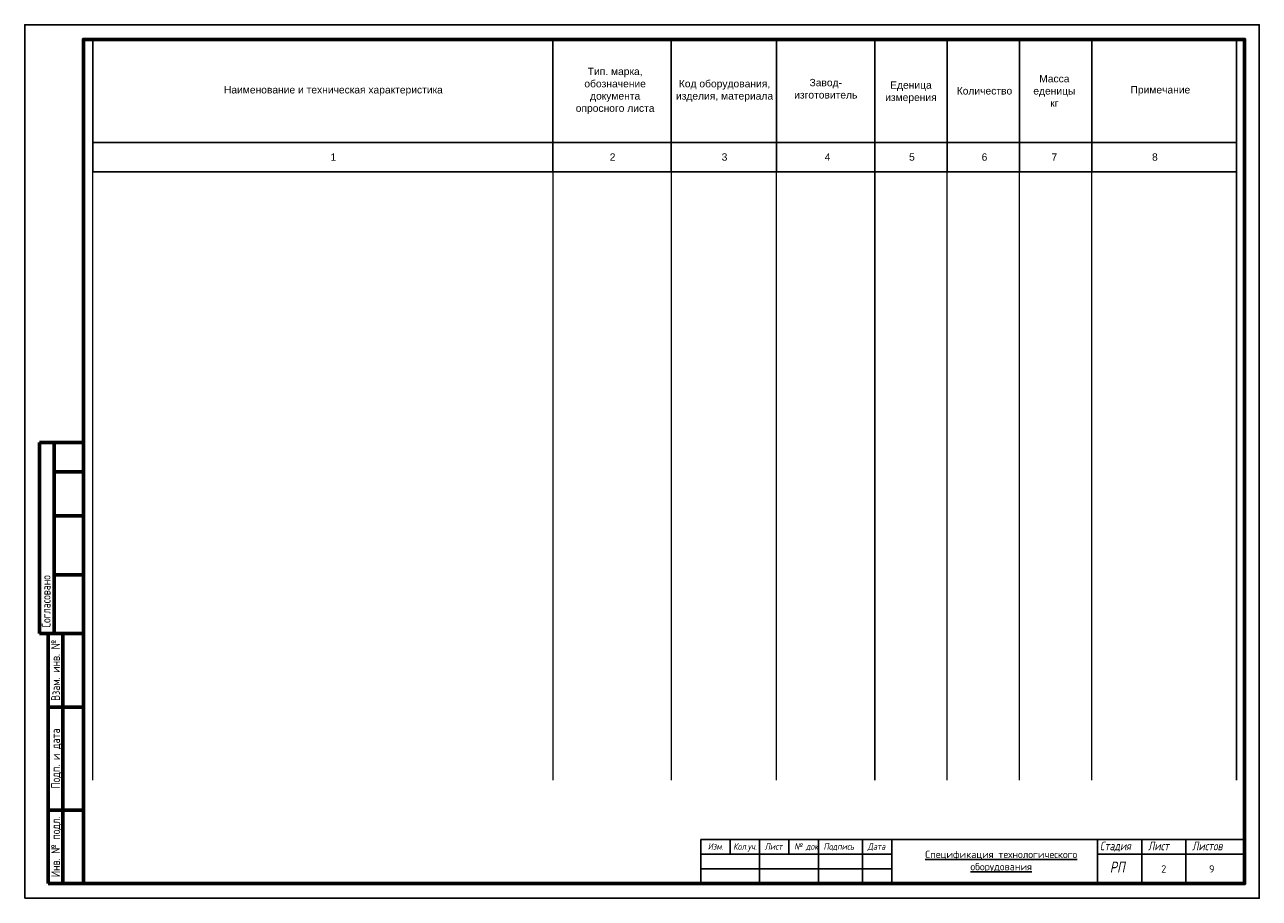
# Model space of a CAD drawing. Header units: millimetres. Extents: x 151654 to 877351, y 70322 to 154322.
# Tile 169 of 176: x 506351 to 548351, y 81152 to 110852. Entities that reach past the tile are written whole.
import ezdxf
from ezdxf.enums import TextEntityAlignment as Align

# ---------------------------------------------------------------- set-up
doc = ezdxf.new("R2010")
doc.units = ezdxf.units.MM
doc.styles.add('ARIAL', font='arial.ttf')
doc.styles.add('GOST', font='isocpeur.ttf')
doc.styles.add('style1', font='isocpeui.ttf', dxfattribs={"height": 80})
doc.styles.add('аббос', font='isocpeur.ttf')
doc.styles.add('ГОСТ 2.304', font='CS_Gost2304.shx')

msp = doc.modelspace()

# ---------------------------------------------------------------- linework, layer by layer
at = {"color": 157, "ltscale": 100, "true_color": 0x325a67}
for p, q in [((508664.9, 110352.4), (508664.9, 105852.4)), ((524320.5, 110352.4), (524320.5, 105852.4)), ((528346, 110352.4), (528346, 105852.4)), ((531920.9, 110352.4), (531920.9, 105852.4)), ((535272.9, 110352.4), (535272.9, 105852.4)), ((537729.3, 110352.4), (537729.3, 105852.4)), ((540188.5, 110352.4), (540188.5, 105852.4)), ((542647.9, 110352.4), (542647.9, 105852.4)), ((547576.9, 110352.4), (547576.9, 105852.4)), ((508664.9, 106852.4), (547576.9, 106852.4)), ((508664.9, 105852.4), (547576.9, 105852.4)), ((508350.8, 81652.4), (508350.8, 91652.4))]:
    msp.add_line(p, q, dxfattribs=at)
at = {"color": 157, "linetype": 'Continuous', "lineweight": 60, "true_color": 0x325a67}
for p, q in [((506850.8, 90152.4), (506850.8, 96652.4)), ((508350.8, 96652.4), (506850.8, 96652.4)), ((507350.8, 90152.4), (507350.8, 96652.4)), ((508350.8, 81652.4), (508350.8, 96652.4)), ((507350.8, 95652.4), (508350.8, 95652.4)), ((507350.8, 94152.4), (508350.8, 94152.4)), ((507350.8, 92152.4), (508350.8, 92152.4)), ((506850.8, 90152.4), (508350.8, 90152.4)), ((507150.8, 81652.4), (507150.8, 90152.4)), ((507650.8, 81652.4), (507650.8, 90152.4)), ((507150.8, 87652.4), (508350.8, 87652.4)), ((507150.8, 84152.4), (508350.8, 84152.4)), ((508350.8, 81652.4), (507150.8, 81652.4))]:
    msp.add_line(p, q, dxfattribs=at)
for p, q in [((529350.8, 83152.4), (547850.8, 83152.4)), ((529350.8, 83152.4), (529350.8, 81652.4)), ((529350.8, 83152.4), (535850.8, 83152.4)), ((530350.8, 83152.4), (530350.8, 82652.4)), ((531350.8, 83152.4), (531350.8, 81652.4)), ((532350.8, 83152.4), (532350.8, 82652.4)), ((533350.8, 83152.4), (533350.8, 81652.4)), ((534850.8, 83152.4), (534850.8, 81652.4)), ((535850.8, 83152.4), (535850.8, 81652.4)), ((542850.8, 83152.4), (542850.8, 81652.4)), ((544350.8, 83152.4), (544350.8, 81652.4)), ((545850.8, 83152.4), (545850.8, 81652.4)), ((529350.8, 82652.4), (535850.8, 82652.4)), ((542850.8, 82652.4), (547850.8, 82652.4)), ((529350.8, 82152.4), (535850.8, 82152.4)), ((529350.8, 81652.4), (547850.8, 81652.4))]:
    msp.add_line(p, q)
at = {"linetype": 'Continuous', "lineweight": 60, "ltscale": 100}
msp.add_line((547850.8, 81652.4), (547850.8, 83152.4), dxfattribs=at)
at = {"color": 157, "ltscale": 100, "true_color": 0x325a67}
msp.add_lwpolyline([(506350.8, 81152.4), (548350.8, 81152.4), (548350.8, 110852.4), (506350.8, 110852.4)], close=True, dxfattribs=at)
at = {"color": 157, "linetype": 'Continuous', "lineweight": 60, "ltscale": 200, "true_color": 0x325a67}
msp.add_lwpolyline([(508350.8, 81652.4), (547850.8, 81652.4), (547850.8, 110352.4), (508350.8, 110352.4)], close=True, dxfattribs=at)
at = {"ltscale": 100, "const_width": 50}
for points in [[(508664.9, 110352.4), (508664.9, 85163.2)], [(524320.5, 110352.4), (524320.5, 85163.2)], [(528346, 110352.4), (528346, 85163.2)], [(531920.9, 110352.4), (531920.9, 85163.2)], [(535272.9, 110352.4), (535272.9, 85163.2)], [(537729.3, 110352.4), (537729.3, 85163.2)], [(540188.5, 110352.4), (540188.5, 85163.2)], [(542647.9, 110352.4), (542647.9, 85163.2)], [(547576.9, 110352.4), (547576.9, 85163.2)]]:
    msp.add_lwpolyline(points, dxfattribs=at)

# ---------------------------------------------------------------- texts
at = {"color": 157, "linetype": 'Continuous', "lineweight": 25, "true_color": 0x325a67, "style": 'ГОСТ 2.304'}
msp.add_text('Согласовано', height=300, rotation=90, dxfattribs=at).set_placement((507230.3, 90352.4))
for s, p in [('Взам. инв. №', (507400.8, 88902.4)), ('Подп. и дата', (507400.8, 85902.4)), ('Инв. № подл.', (507400.8, 82902.4))]:
    msp.add_text(s, height=300, rotation=90, dxfattribs=at).set_placement(p, align=Align.MIDDLE_CENTER)
at = {"style": 'style1', "width": 0.8}
for s, height, p in [('Изм.', 225, (529587.9, 82802)), ('Кол.уч.', 225, (530452.6, 82802)), ('Лист', 225, (531522.5, 82802)), ('№ док', 225, (532526, 82802)), ('Подпись', 225, (533526, 82802)), ('Дата', 225, (535026, 82802)), ('Стадия', 297, (542928.8, 82784.3)), ('Лист', 297, (544565.4, 82784.3)), ('Листов', 297, (546065.4, 82784.3)), ('РП', 371.25, (543265.5, 82025.1))]:
    msp.add_text(s, height=height, dxfattribs=at).set_placement(p)
at = {"color": 157, "ltscale": 100, "true_color": 0x325a67, "char_height": 250, "attachment_point": 5, "style": 'ARIAL'}
for s, insert, width in [('\\pt2727.3;Тип. марка,\\Pобозначение документа\\Pопросного листа', (526436.9, 108602.4), 3354.193), ('\\pt2727.3;Код оборудования,\\Pизделия, материала', (530158.1, 108602.4), 3500), ('\\pt2727.3;Завод-\\Pизготовитель', (533602.5, 108674.8), 3461.415), ('\\pt2727.3;Еденица\\Pизмерения', (536500, 108554.2), 2000), ('\\pt2727.3;Масса\\Pеденицы\\Pкг', (541378.8, 108602.4), 2500), ('\\pt2727.3;Наименование и техническая характеристика', (516850.8, 108602.4), 13000), ('\\pt2727.3;Количество', (539001.2, 108602.4), 2000), ('\\pt2727.3;Примечание', (544986, 108602.4), 4000), ('\\pt2727.25;1', (516850.8, 106352.4), 13000), ('\\pt2727.25;2', (526350.8, 106352.4), 6000), ('\\pt2727.25;3', (530158.1, 106352.4), 3500), ('\\pt2727.25;4', (533662.9, 106352.4), 4500), ('\\pt2727.25;5', (536533.4, 106352.4), 2000), ('\\pt2727.25;6', (539001.2, 106352.4), 2000), ('\\pt2727.25;7', (541378.8, 106352.4), 2500), ('\\pt2727.25;8', (544799.1, 106352.4), 4000)]:
    msp.add_mtext(s, dxfattribs=dict(at, insert=insert, width=width))
at = {"color": 157, "ltscale": 100, "true_color": 0x325a67, "transparency": 33554687, "insert": (539570.4, 82402.4), "char_height": 250, "width": 6560.243, "attachment_point": 5, "style": 'GOST'}
msp.add_mtext('{\\LСпецификация технологического оборудования}', dxfattribs=at)
at = {"char_height": 250, "width": 1500, "attachment_point": 5, "style": 'аббос'}
for s, insert in [('{\\C7;2}', (545100.8, 82152.4)), ('{\\C7;9}', (546732.6, 82152.4))]:
    msp.add_mtext(s, dxfattribs=dict(at, insert=insert))

doc.saveas('drawing.dxf')
